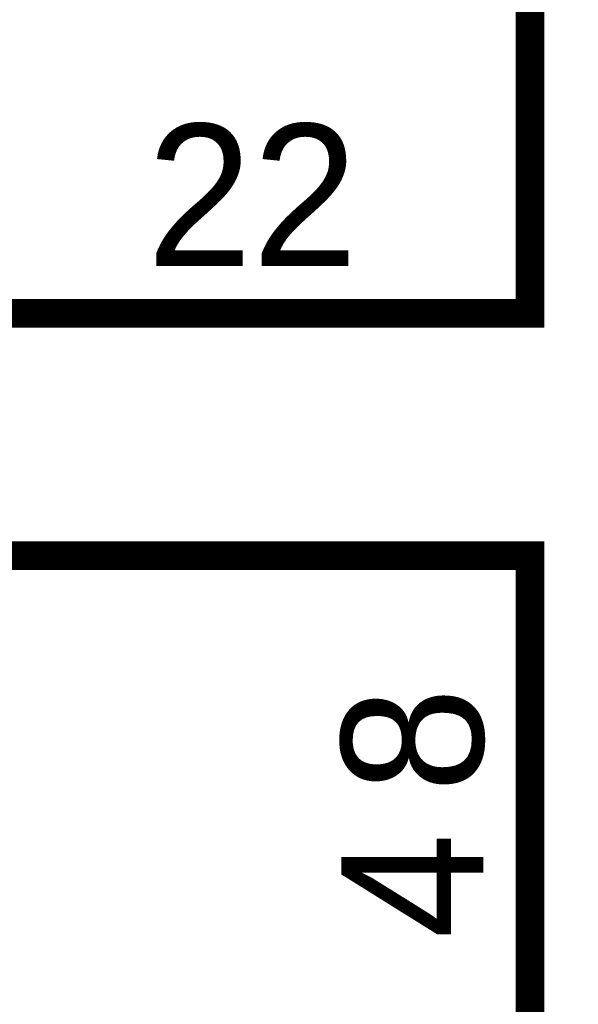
# Model space of a CAD drawing. Extents: x 0 to 22, y 0 to 17.
# Tile 15 of 62: x 4.79 to 5.02, y 12.315 to 12.721. Entities that reach past the tile are written whole.
import ezdxf

# ---------------------------------------------------------------- set-up
doc = ezdxf.new("R2010")
doc.units = 0
doc.layers.add('SHEET', color=255, linetype='CONTINUOUS')

msp = doc.modelspace()

# ---------------------------------------------------------------- linework, layer by layer
at = {"layer": 'SHEET', "const_width": 0.0118}
for points in [[(10.6002, 12.69992), (10.6002, 13.39983), (5.00046, 13.39983), (5.00046, 12.59975), (4.60065, 12.59975)], [(4.7006, 12.5), (5.00046, 12.5), (5.00046, 10.39983)]]:
    msp.add_lwpolyline(points, dxfattribs=at)

# ---------------------------------------------------------------- texts
at = {"layer": 'SHEET'}
msp.add_text('22', height=0.058431, dxfattribs=at).set_placement((4.8427, 12.61937))
for s, p in [('8', (4.98126, 12.40234)), ('4', (4.98126, 12.34224))]:
    msp.add_text(s, height=0.05843, rotation=90, dxfattribs=at).set_placement(p)

doc.saveas('drawing.dxf')
